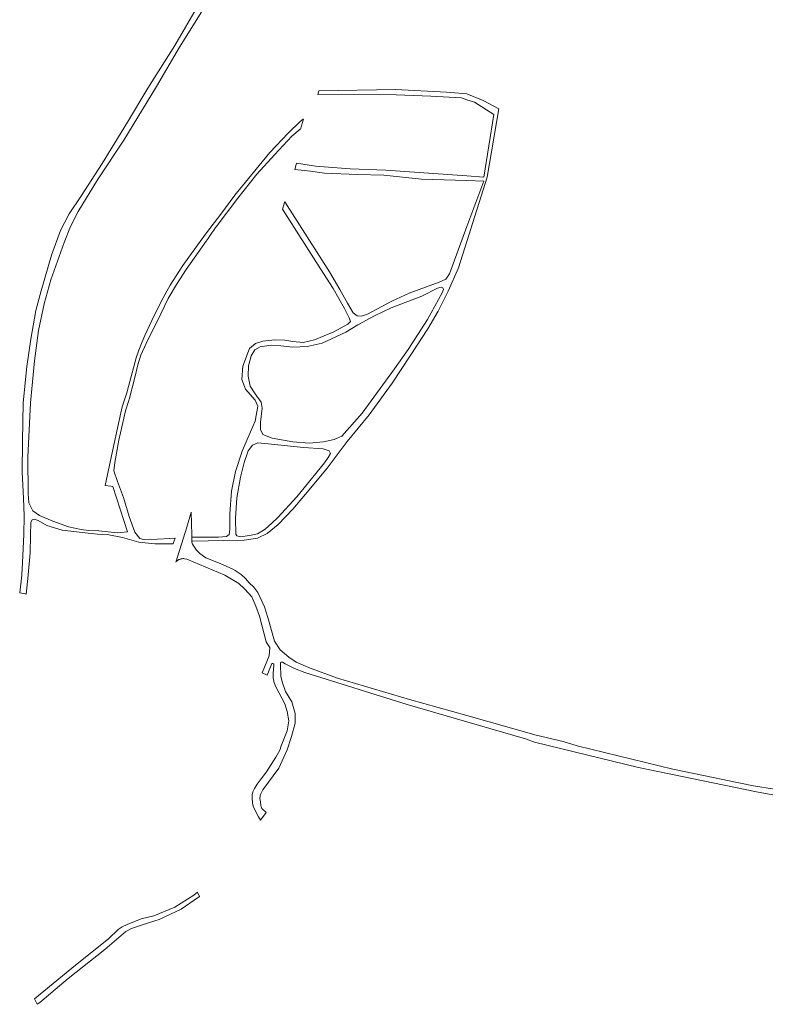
# Model space of a CAD drawing. Extents: x 148869 to 161638, y 453607 to 469810.
# Tile 84 of 256: x 156284 to 156644, y 460293 to 460768. Entities that reach past the tile are written whole.
import ezdxf

# ---------------------------------------------------------------- set-up
doc = ezdxf.new("R2010")
doc.units = 0
doc.layers.add('B-RO-VH-VERHARDING_FUNDERING_ZAND-GV', color=251, linetype='CONTINUOUS', lineweight=18)
doc.layers.add('B-RO-VH-VERHARDING_HALFVERHARDING-GV', color=251, linetype='CONTINUOUS', lineweight=18)

msp = doc.modelspace()

# ---------------------------------------------------------------- linework, layer by layer
at = {"layer": 'B-RO-VH-VERHARDING_FUNDERING_ZAND-GV', "flags": 128}
msp.add_lwpolyline([(156370.44, 460775.41), (156359.1, 460755.78), (156346.03, 460735.06), (156336.12, 460718.73), (156323.92, 460698.77), (156313.6, 460682.86), (156308.05, 460674.51), (156303.79, 460666.45), (156299.48, 460654.5), (156294.52, 460637.24), (156291.92, 460627.78), (156289.55, 460613.94), (156287.65, 460600.77), (156285.88, 460583.26), (156285.55, 460564.68), (156285.32, 460549.74), (156285.92, 460537.21), (156286.27, 460528.71), (156286.21, 460519.67), (156285.54, 460506.07), (156285.18, 460500.12), (156285.18, 460500), (156284.16, 460491.49), (156286.83, 460490.97), (156287.35, 460490.87), (156288.31, 460500), (156288.32, 460500.12), (156288.46, 460501.95), (156289.25, 460510.71), (156289.44, 460519.21), (156289.54, 460525.51), (156290.17, 460526.75), (156291.2, 460527.02), (156293.15, 460526.33), (156297.3, 460523.99), (156304.6, 460521.77), (156314.26, 460520.6), (156321.66, 460519.83), (156326.39, 460519.6), (156333.71, 460518.26), (156341.6, 460515.95), (156349.4, 460515.06), (156358.17, 460515.2), (156358.29, 460515.21), (156359.12, 460517.91), (156359, 460517.9), (156356.56, 460517.65), (156350.69, 460517.45), (156343.98, 460517.24), (156342.08, 460517.69), (156339.79, 460520.69), (156336.96, 460528.37), (156334.3, 460537.44), (156331.42, 460545.28), (156329.61, 460550.34), (156330.14, 460554.39), (156332.01, 460565.23), (156335.23, 460579.34), (156335.71, 460580.86), (156336.19, 460582.39), (156336.68, 460583.9), (156337.18, 460585.42), (156339.68, 460595.5), (156341.17, 460601.57), (156342.65, 460606.22), (156345.13, 460611.88), (156352.2, 460626.12), (156355.75, 460633.51), (156359.77, 460640.39), (156364.48, 460647.61), (156374.2, 460661.24), (156375.08, 460662.57), (156375.98, 460663.9), (156376.88, 460665.21), (156377.79, 460666.53), (156378.7, 460667.84), (156378.98, 460668.24), (156389.48, 460682.05), (156398.61, 460693.58), (156407.09, 460702.99), (156415.53, 460711.96), (156419.48, 460715.26), (156419.6, 460715.36), (156421.08, 460720.18), (156420.96, 460720.09), (156419.45, 460719), (156413.79, 460713.48), (156404.89, 460704.01), (156387.92, 460683.51), (156381.17, 460674.36), (156374.28, 460665.31), (156369.91, 460659.38), (156362.82, 460649.54), (156356.8, 460640.04), (156352.59, 460632.53), (156347.96, 460622.92), (156344.62, 460615.68), (156343.23, 460612.72), (156341.64, 460608.7), (156340.36, 460604.92), (156336.07, 460588.66), (156336.02, 460588.51), (156335.53, 460587.06), (156335.06, 460585.6), (156334.59, 460584.15), (156334.12, 460582.69), (156333.67, 460581.23), (156333.22, 460579.77), (156331.78, 460573.28), (156328.46, 460557.68), (156325.36, 460543.22), (156328.06, 460542.96), (156329.17, 460542.86), (156336.15, 460520.91), (156331.38, 460520.49), (156322.37, 460521.43), (156317.32, 460521.52), (156313.76, 460521.99), (156307.73, 460523.28), (156300.13, 460526.02), (156293.79, 460528.77), (156290.46, 460531.04), (156288.64, 460534.85), (156288.17, 460539.39), (156288.14, 460556.99), (156289.44, 460583.25), (156291.34, 460603.5), (156293.17, 460618.06), (156296.04, 460630.99), (156299.18, 460642.54), (156305.55, 460660.64), (156308.7, 460668.42), (156312.38, 460675.52), (156321.69, 460690.8), (156334.34, 460710), (156350.12, 460735.97), (156361.33, 460754.86), (156372.13, 460772.23)], dxfattribs=at)
for points in [[(156367.24, 460516.47), (156367.58, 460516.48), (156382.61, 460516.72), (156392.5, 460516.84), (156398.93, 460517.82), (156403.57, 460520.18), (156408.88, 460524.45), (156415.94, 460531.91), (156424.74, 460542.12), (156432.54, 460551.64), (156442.26, 460564.5), (156452.82, 460577.41), (156463.98, 460592.68), (156472.64, 460605.95), (156481.11, 460618.95), (156486.18, 460627.51), (156490.93, 460637.09), (156495.99, 460648.43), (156500, 460661.13), (156509.78, 460692.11), (156515.43, 460725.13), (156507.89, 460729.21), (156499.94, 460732.34), (156490.14, 460733.23), (156465.52, 460734.44), (156428.71, 460733.84), (156428.59, 460733.84), (156428.03, 460732.04), (156428.16, 460732.04), (156465.91, 460731.89), (156482.58, 460731.34), (156497.3, 460730.45), (156500, 460729.54), (156503.57, 460728.34), (156513, 460722.5), (156508.22, 460692.22), (156500, 460692.8), (156460.88, 460695.57), (156443.68, 460696.24), (156426.9, 460697.48), (156417.79, 460698.86), (156416.88, 460695.9), (156424.42, 460695.03), (156431.27, 460694.11), (156447.23, 460693.43), (156459.9, 460693.12), (156478.12, 460691.13), (156500, 460690.53), (156508.09, 460690.31), (156500, 460668.3), (156491.61, 460645.46), (156489.83, 460642.92), (156486.53, 460641.4), (156472.04, 460636.09), (156463.83, 460632.33), (156451.99, 460626.05), (156449.15, 460624.98), (156447.09, 460625.13), (156445.14, 460626.6), (156442.31, 460631.31), (156438.7, 460637.97), (156433.74, 460646.41), (156412.18, 460680.3), (156412.1, 460680.42), (156410.98, 460676.78), (156411.06, 460676.66), (156429.39, 460647.84), (156435.38, 460638.43), (156440.92, 460628.73), (156443.23, 460624.32), (156443.74, 460622.52), (156442.58, 460621.15), (156435.71, 460617.55), (156426.42, 460613.57), (156420.97, 460612.38), (156416, 460612.86), (156412.13, 460613.46), (156407.24, 460613.55), (156401.55, 460613.05), (156397.93, 460611.85), (156395.12, 460609.49), (156391.87, 460600.89), (156391.35, 460594.5), (156393.06, 460589.74), (156397.79, 460584.42), (156399.15, 460581.58), (156397.78, 460574.31), (156394.37, 460566.68), (156391.53, 460559.82), (156388.36, 460550.07), (156386.34, 460540.52), (156385.6, 460529.65), (156385.52, 460522.11), (156385.19, 460519.64), (156384.01, 460518.63), (156380.03, 460518.28), (156372.21, 460518.42), (156367.23, 460518.36), (156367.21, 460517.08)], [(156485.76, 460638.52), (156487.57, 460639.08), (156488.35, 460638.65), (156488.62, 460637.9), (156487.99, 460636.24), (156480.94, 460623.41), (156471.61, 460608.98), (156465.07, 460599.66), (156449.48, 460578.28), (156439.58, 460567.18), (156435.96, 460565.46), (156430.76, 460564.3), (156423.79, 460563.71), (156415.91, 460564.38), (156405.95, 460566.12), (156401.57, 460567.96), (156400.31, 460570.3), (156400.37, 460573.87), (156401.23, 460580.7), (156400.62, 460583.53), (156397.79, 460587.5), (156395.32, 460591.22), (156394.34, 460596.13), (156394.54, 460601.06), (156395.92, 460605.85), (156397.61, 460608.77), (156400.24, 460610.3), (156405.59, 460611.1), (156410.16, 460610.75), (156416.02, 460610.13), (156422.87, 460610.33), (156430.11, 460612.08), (156441.6, 460617.38), (156447.35, 460620.86), (156455.38, 460625.27), (156463.51, 460629.08), (156478.19, 460634.65)], [(156399.1, 460563.9), (156403.99, 460563.39), (156421.18, 460561.6), (156430.57, 460560.97), (156433.47, 460559.96), (156434.12, 460558.73), (156433.1, 460556.79), (156431.23, 460554.17), (156417.98, 460537.8), (156408.71, 460527.9), (156405.82, 460525.14), (156402.59, 460522.28), (156398.9, 460519.98), (156395.14, 460519.17), (156390.67, 460518.51), (156388.98, 460518.97), (156388.47, 460519.78), (156388.31, 460527.45), (156388.87, 460537.26), (156390.72, 460547.29), (156392.47, 460554.42), (156394.42, 460559.95), (156396.44, 460562.74)]]:
    msp.add_lwpolyline(points, close=True, dxfattribs=at)
at = {"layer": 'B-RO-VH-VERHARDING_HALFVERHARDING-GV', "flags": 128}
msp.add_lwpolyline([(156648.39, 460396.69), (156638.26, 460398.34), (156631.17, 460399.71), (156630.49, 460399.96), (156614.15, 460403.24), (156599.33, 460406.31), (156553.16, 460417.54), (156546.38, 460419.66), (156533.41, 460422.8), (156500, 460432.22), (156472.23, 460440.04), (156437.54, 460450.26), (156423.49, 460455.34), (156422.08, 460455.99), (156417.62, 460458.04), (156413.97, 460460.4), (156409.86, 460463.97), (156407.12, 460468.2), (156403.92, 460479.52), (156402.25, 460484.77), (156399.05, 460491.62), (156397.1, 460494.21), (156394.88, 460496.26), (156393.08, 460498.35), (156391.01, 460500.28), (156389.64, 460501.33), (156388.14, 460502.28), (156386.77, 460503.03), (156384.18, 460504.26), (156380.86, 460505.65), (156373.92, 460508.35), (156371.05, 460510.44), (156369.53, 460512.13), (156367.51, 460514.92), (156367.26, 460515.99), (156367.24, 460516.44), (156367.24, 460516.47), (156367.21, 460517.08), (156367.23, 460518.36), (156367.24, 460519.53), (156366.94, 460530.41), (156364.82, 460523.2), (156364, 460520.58), (156359.51, 460506.32), (156359.7, 460506.53), (156359.89, 460506.72), (156360.1, 460506.9), (156360.32, 460507.07), (156360.55, 460507.23), (156360.78, 460507.37), (156361.03, 460507.5), (156361.28, 460507.62), (156361.54, 460507.72), (156361.8, 460507.8), (156362.07, 460507.87), (156362.34, 460507.93), (156362.61, 460507.96), (156362.89, 460507.99), (156363.16, 460507.99), (156363.44, 460507.98), (156363.73, 460507.96), (156364.78, 460507.78), (156383.11, 460500.05), (156383.23, 460500), (156389.84, 460495.9), (156392.88, 460493.21), (156396.12, 460489.47), (156398.05, 460485.05), (156399.89, 460480.27), (156403.13, 460467.85), (156403.53, 460467.05), (156404.86, 460465.11), (156404.54, 460461.08), (156401.12, 460452.83), (156403.55, 460451.67), (156405.81, 460457.3), (156406.26, 460457.36), (156406.77, 460457.03), (156406.83, 460456.33), (156406.46, 460452.73), (156406.55, 460450.41), (156406.91, 460448.09), (156408.01, 460445.69), (156412.11, 460437.92), (156413.24, 460434.23), (156414.09, 460429.64), (156413.28, 460424.89), (156410.32, 460417.53), (156409.65, 460415.58), (156407.7, 460412.12), (156403.2, 460405.07), (156400.64, 460401.63), (156398.81, 460399.08), (156397.5, 460397.04), (156396.64, 460395.32), (156396.3, 460393.91), (156396.29, 460392.93), (156396.29, 460392.8), (156396.5, 460389.72), (156397.06, 460387.95), (156399.38, 460383.32), (156400.32, 460381.64), (156403.07, 460385.33), (156401.04, 460387.35), (156400.73, 460388.09), (156400.54, 460388.77), (156400.34, 460390.51), (156400.07, 460392.22), (156400.13, 460393.33), (156400.32, 460394.08), (156401.54, 460396.31), (156409.17, 460406.76), (156413.18, 460415.66), (156415.31, 460422.14), (156417.02, 460428.54), (156417.09, 460433.2), (156415.55, 460438.83), (156412.37, 460443.88), (156410.78, 460448.43), (156410.23, 460451.18), (156410.08, 460456.78), (156409.99, 460457.72), (156410.26, 460458), (156410.51, 460458.03), (156410.99, 460458.02), (156412.33, 460457.23), (156416.81, 460455), (156421.84, 460453), (156471.19, 460437.53), (156500, 460429.18), (156528.3, 460420.97), (156532.57, 460419.37), (156582.85, 460407.09), (156639.73, 460395.31), (156655.48, 460392.5)], dxfattribs=at)
msp.add_lwpolyline([(156370.9, 460344.89), (156370.01, 460346.97), (156368.24, 460345.44), (156359.05, 460339.77), (156348.86, 460335.49), (156342.76, 460334.01), (156335.96, 460331.37), (156333.63, 460330.26), (156331.7, 460328.92), (156331.46, 460328.68), (156327.16, 460324.6), (156309.38, 460310.19), (156291.32, 460295.51), (156292.66, 460292.79), (156293.8, 460293.74), (156307.54, 460305.18), (156325.2, 460319.3), (156335.31, 460327.99), (156338.09, 460329.33), (156345.79, 460331.93), (156349.39, 460333.04), (156351.47, 460333.67), (156362.07, 460338.65), (156368.39, 460343)], close=True, dxfattribs=at)

doc.saveas('drawing.dxf')
